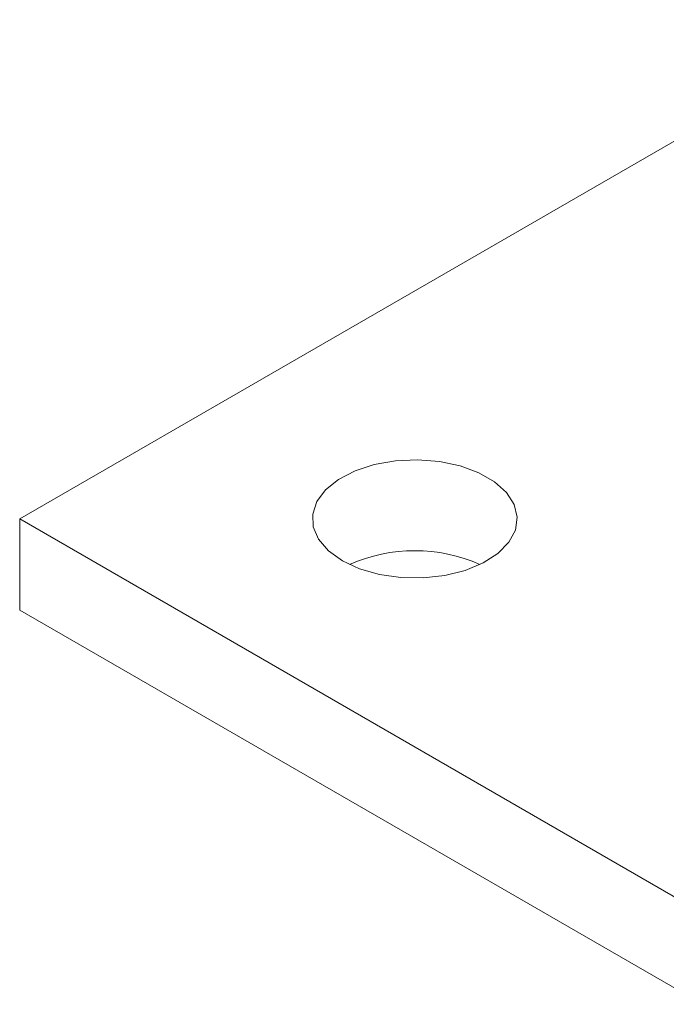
# Model space of a CAD drawing. Header units: millimetres. Extents: x 0 to 210, y 0 to 297.
# Tile 6 of 38: x 142 to 159, y 107 to 134. Entities that reach past the tile are written whole.
import ezdxf

# ---------------------------------------------------------------- set-up
doc = ezdxf.new("R2010")
doc.units = ezdxf.units.MM

msp = doc.modelspace()

# ---------------------------------------------------------------- linework, layer by layer
at = {"color": 7, "linetype": 'Continuous', "lineweight": 15}
for p, q in [((164.791, 133.865), (141.575, 120.463)), ((141.575, 120.463), (141.575, 118.013)), ((141.575, 120.463), (169.86, 104.134)), ((141.575, 118.013), (169.86, 101.685))]:
    msp.add_line(p, q, dxfattribs=at)
at = {"color": 7, "linetype": 'Continuous', "lineweight": 15, "flags": 128}
msp.add_lwpolyline([(150.237, 119.34), (150.701, 119.125), (151.234, 118.972), (151.811, 118.89), (152.405, 118.88), (152.989, 118.945), (153.535, 119.081), (154.018, 119.281), (154.415, 119.536), (154.708, 119.835), (154.883, 120.163), (154.931, 120.506), (154.851, 120.846), (154.646, 121.168), (154.325, 121.457), (153.905, 121.7), (153.404, 121.885), (152.846, 122.003), (152.256, 122.05), (151.664, 122.022), (151.095, 121.921), (150.578, 121.752), (150.135, 121.523), (149.788, 121.244), (149.553, 120.929), (149.441, 120.591), (149.457, 120.248), (149.601, 119.915), (149.865, 119.608), (150.237, 119.34)], dxfattribs=at)
at = {"color": 7, "linetype": 'Continuous', "lineweight": 15}
msp.add_arc((152.182, 115.298), 4.311, 66.0544, 113.9456, dxfattribs=at)

doc.saveas('drawing.dxf')
